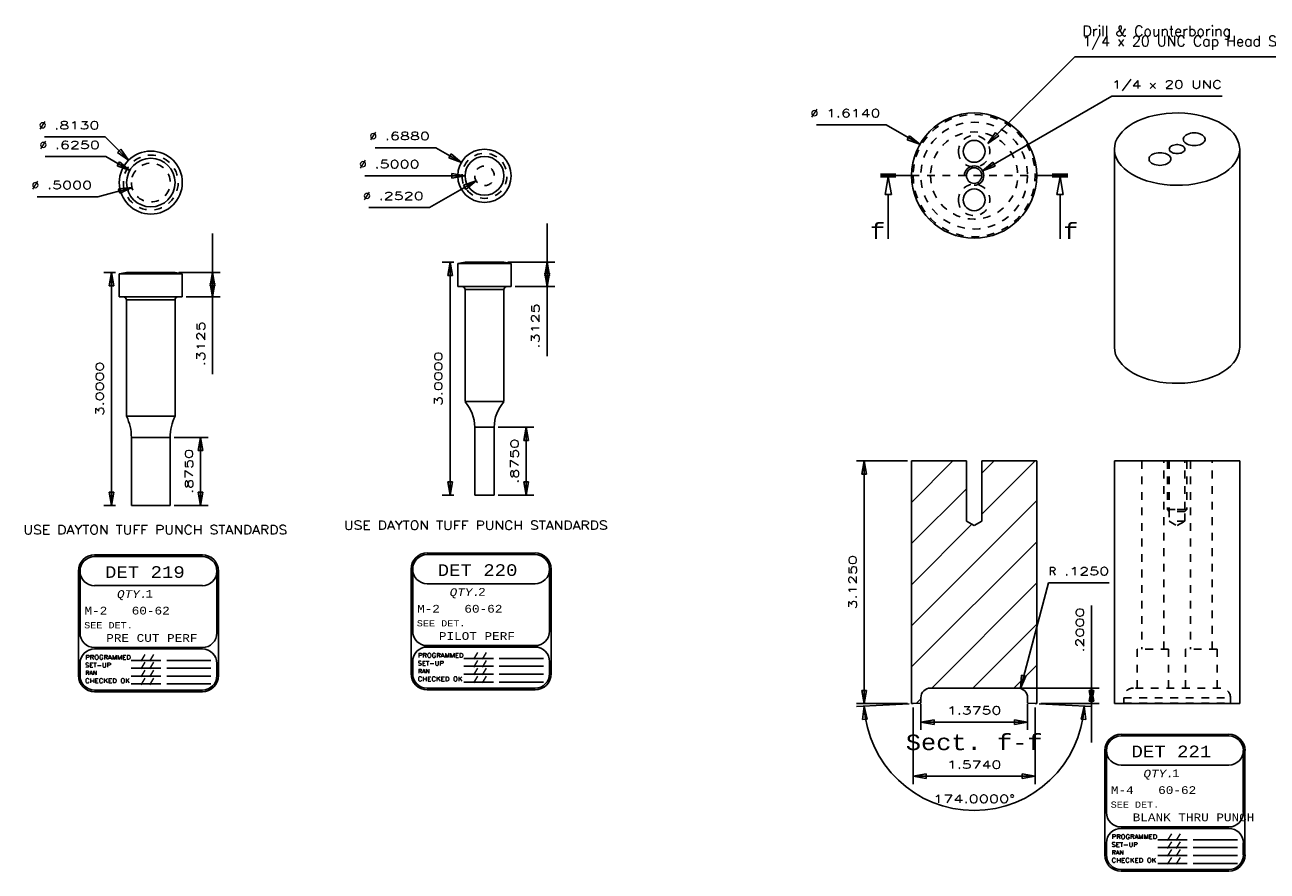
# Model space of a CAD drawing. Header units: inches. Extents: x 3 to 351, y 4 to 271.
# Tile 103 of 256: x 140 to 156, y 118 to 129. Entities that reach past the tile are written whole.
import ezdxf
from ezdxf.enums import TextEntityAlignment as Align

# ---------------------------------------------------------------- set-up
doc = ezdxf.new("R2010")
doc.units = ezdxf.units.IN
doc.header["$LTSCALE"] = 0.5
doc.header["$MEASUREMENT"] = 0
doc.linetypes.add('DIVIDE', pattern=[0.393701, 0.19685, -0.098425, 0, -0.098425])
doc.linetypes.add('HIDDEN', pattern=[0.225, 0.15, -0.075])
for name, color, linetype in [('DST', 7, 'Continuous'), ('MFB', 7, 'Continuous'), ('PLOTVIEW1', 7, 'Continuous'), ('STR_1', 7, 'Continuous')]:
    doc.layers.add(name, color=color, linetype=linetype)
doc.styles.add('VERO0-Simplex', font='simplex_.ttf')
doc.styles.add('VERO10-Courier New', font='couri.ttf')
doc.styles.add('VERO2-Courier New', font='cour.ttf')
doc.styles.add('VERO3-RomanS', font='romans__.ttf')

# ---------------------------------------------------------------- blocks, each defined once
blk = doc.blocks.new('ArrowheadClosed')
at = {"color": 0}
for p, q in [((0, 0), (-1, 0.176)), ((-1, 0.176), (-1, -0.176)), ((-1, -0.176), (0, 0))]:
    blk.add_line(p, q, dxfattribs=at)
blk = doc.blocks.new('ArrowheadSectionClosed')
at = {"color": 0}
for p, q in [((0, 0.02), (-1, 0.02)), ((0, 0.01), (-1, 0.01)), ((0, 0), (-1, 0)), ((0, -0.01), (-1, -0.01)), ((0, -0.02), (-1, -0.02)), ((-0.5, -0.02), (-0.7, -0.298)), ((-0.5, -0.02), (-0.3, -0.298)), ((-0.7, -0.298), (-0.3, -0.298)), ((-0.5, -0.298), (-0.5, -1))]:
    blk.add_line(p, q, dxfattribs=at)

msp = doc.modelspace()

# ---------------------------------------------------------------- linework, layer by layer
at = {"layer": 'DST', "color": 9, "linetype": 'Continuous'}
for p, q in [((154.769, 127.563), (154.834, 127.59)), ((154.834, 127.59), (154.904, 127.613)), ((154.904, 127.613), (154.977, 127.632)), ((154.977, 127.632), (155.053, 127.647)), ((155.053, 127.647), (155.131, 127.658)), ((155.131, 127.658), (155.211, 127.664)), ((155.211, 127.664), (155.291, 127.665)), ((155.291, 127.665), (155.372, 127.662)), ((155.372, 127.662), (155.451, 127.654)), ((155.451, 127.654), (155.528, 127.641)), ((155.528, 127.641), (155.603, 127.624)), ((155.603, 127.624), (155.675, 127.603)), ((155.675, 127.603), (155.742, 127.578)), ((155.742, 127.578), (155.805, 127.55)), ((154.53, 127.38), (154.564, 127.422)), ((154.564, 127.422), (154.606, 127.461)), ((154.606, 127.461), (154.655, 127.498)), ((154.655, 127.498), (154.709, 127.532)), ((154.709, 127.532), (154.769, 127.563)), ((155.47, 127.407), (155.446, 127.403)), ((155.494, 127.408), (155.47, 127.407)), ((155.519, 127.407), (155.494, 127.408)), ((155.542, 127.403), (155.519, 127.407)), ((155.805, 127.55), (155.863, 127.517)), ((155.863, 127.517), (155.915, 127.482)), ((155.915, 127.482), (155.96, 127.444)), ((155.96, 127.444), (155.999, 127.403)), ((154.47, 127.245), (154.482, 127.291)), ((154.482, 127.291), (154.502, 127.336)), ((154.502, 127.336), (154.53, 127.38)), ((155.202, 127.24), (155.216, 127.247)), ((155.216, 127.247), (155.231, 127.252)), ((155.231, 127.252), (155.247, 127.255)), ((155.247, 127.255), (155.265, 127.257)), ((155.265, 127.257), (155.282, 127.257)), ((155.282, 127.257), (155.299, 127.255)), ((155.299, 127.255), (155.316, 127.252)), ((155.316, 127.252), (155.331, 127.247)), ((155.331, 127.247), (155.344, 127.24)), ((155.356, 127.341), (155.354, 127.327)), ((155.354, 127.327), (155.356, 127.313)), ((155.362, 127.354), (155.356, 127.341)), ((155.356, 127.313), (155.362, 127.299)), ((155.373, 127.367), (155.362, 127.354)), ((155.362, 127.299), (155.373, 127.286)), ((155.387, 127.379), (155.373, 127.367)), ((155.373, 127.286), (155.387, 127.274)), ((155.404, 127.389), (155.387, 127.379)), ((155.387, 127.274), (155.404, 127.264)), ((155.424, 127.397), (155.404, 127.389)), ((155.404, 127.264), (155.424, 127.256)), ((155.446, 127.403), (155.424, 127.397)), ((155.424, 127.256), (155.446, 127.25)), ((155.446, 127.25), (155.47, 127.247)), ((155.47, 127.247), (155.494, 127.245)), ((155.494, 127.245), (155.519, 127.247)), ((155.519, 127.247), (155.542, 127.25)), ((155.565, 127.397), (155.542, 127.403)), ((155.542, 127.25), (155.565, 127.256)), ((155.585, 127.389), (155.565, 127.397)), ((155.565, 127.256), (155.585, 127.264)), ((155.602, 127.379), (155.585, 127.389)), ((155.585, 127.264), (155.594, 127.269)), ((155.594, 127.269), (155.61, 127.28)), ((155.616, 127.367), (155.602, 127.379)), ((155.61, 127.28), (155.622, 127.292)), ((155.626, 127.354), (155.616, 127.367)), ((155.622, 127.292), (155.63, 127.306)), ((155.633, 127.341), (155.626, 127.354)), ((155.63, 127.306), (155.634, 127.32)), ((155.635, 127.327), (155.633, 127.341)), ((155.634, 127.32), (155.635, 127.327)), ((155.999, 127.403), (156.03, 127.36)), ((156.03, 127.36), (156.054, 127.316)), ((156.054, 127.316), (156.071, 127.271)), ((156.071, 127.271), (156.079, 127.225)), ((154.466, 127.199), (154.47, 127.245)), ((154.466, 127.199), (154.466, 124.648)), ((154.468, 127.168), (154.466, 127.199)), ((154.477, 127.122), (154.468, 127.168)), ((154.495, 127.077), (154.477, 127.122)), ((154.92, 127.099), (154.914, 127.086)), ((154.931, 127.112), (154.92, 127.099)), ((154.945, 127.124), (154.931, 127.112)), ((154.962, 127.134), (154.945, 127.124)), ((154.982, 127.142), (154.962, 127.134)), ((155.004, 127.148), (154.982, 127.142)), ((155.028, 127.151), (155.004, 127.148)), ((155.052, 127.153), (155.028, 127.151)), ((155.077, 127.151), (155.052, 127.153)), ((155.1, 127.148), (155.077, 127.151)), ((155.123, 127.142), (155.1, 127.148)), ((155.143, 127.134), (155.123, 127.142)), ((155.16, 127.124), (155.143, 127.134)), ((155.174, 127.112), (155.16, 127.124)), ((155.173, 127.199), (155.174, 127.209)), ((155.174, 127.189), (155.173, 127.199)), ((155.174, 127.209), (155.179, 127.219)), ((155.179, 127.179), (155.174, 127.189)), ((155.185, 127.099), (155.174, 127.112)), ((155.179, 127.219), (155.186, 127.228)), ((155.186, 127.17), (155.179, 127.179)), ((155.191, 127.086), (155.185, 127.099)), ((155.186, 127.228), (155.196, 127.236)), ((155.196, 127.162), (155.186, 127.17)), ((155.196, 127.236), (155.202, 127.24)), ((155.209, 127.155), (155.196, 127.162)), ((155.223, 127.149), (155.209, 127.155)), ((155.239, 127.145), (155.223, 127.149)), ((155.256, 127.142), (155.239, 127.145)), ((155.273, 127.141), (155.256, 127.142)), ((155.291, 127.142), (155.273, 127.141)), ((155.308, 127.145), (155.291, 127.142)), ((155.324, 127.149), (155.308, 127.145)), ((155.338, 127.155), (155.324, 127.149)), ((155.35, 127.162), (155.338, 127.155)), ((155.344, 127.24), (155.356, 127.232)), ((155.36, 127.17), (155.35, 127.162)), ((155.356, 127.232), (155.364, 127.224)), ((155.368, 127.179), (155.36, 127.17)), ((155.364, 127.224), (155.37, 127.214)), ((155.372, 127.189), (155.368, 127.179)), ((155.37, 127.214), (155.373, 127.204)), ((155.374, 127.199), (155.372, 127.189)), ((155.373, 127.204), (155.374, 127.199)), ((156.064, 127.107), (156.045, 127.062)), ((156.076, 127.153), (156.064, 127.107)), ((156.08, 127.199), (156.076, 127.153)), ((156.079, 127.225), (156.08, 127.199)), ((156.08, 124.648), (156.08, 127.199)), ((154.519, 127.033), (154.495, 127.077)), ((154.552, 126.99), (154.519, 127.033)), ((154.591, 126.95), (154.552, 126.99)), ((154.638, 126.912), (154.591, 126.95)), ((154.914, 127.086), (154.912, 127.072)), ((154.912, 127.072), (154.914, 127.057)), ((154.914, 127.057), (154.92, 127.044)), ((154.92, 127.044), (154.931, 127.031)), ((154.931, 127.031), (154.945, 127.019)), ((154.945, 127.019), (154.962, 127.009)), ((154.962, 127.009), (154.982, 127.001)), ((154.982, 127.001), (155.004, 126.995)), ((155.004, 126.995), (155.028, 126.992)), ((155.028, 126.992), (155.052, 126.99)), ((155.052, 126.99), (155.077, 126.992)), ((155.077, 126.992), (155.1, 126.995)), ((155.1, 126.995), (155.123, 127.001)), ((155.123, 127.001), (155.143, 127.009)), ((155.143, 127.009), (155.152, 127.014)), ((155.152, 127.014), (155.168, 127.025)), ((155.168, 127.025), (155.18, 127.037)), ((155.18, 127.037), (155.188, 127.051)), ((155.188, 127.051), (155.192, 127.064)), ((155.193, 127.072), (155.191, 127.086)), ((155.192, 127.064), (155.193, 127.072)), ((155.941, 126.937), (155.892, 126.9)), ((155.982, 126.977), (155.941, 126.937)), ((156.017, 127.018), (155.982, 126.977)), ((156.045, 127.062), (156.017, 127.018)), ((154.69, 126.877), (154.638, 126.912)), ((154.748, 126.845), (154.69, 126.877)), ((154.812, 126.817), (154.748, 126.845)), ((154.88, 126.792), (154.812, 126.817)), ((154.952, 126.772), (154.88, 126.792)), ((155.027, 126.755), (154.952, 126.772)), ((155.578, 126.768), (155.502, 126.752)), ((155.651, 126.787), (155.578, 126.768)), ((155.72, 126.811), (155.651, 126.787)), ((155.784, 126.839), (155.72, 126.811)), ((155.844, 126.87), (155.784, 126.839)), ((155.892, 126.9), (155.844, 126.87)), ((155.105, 126.743), (155.027, 126.755)), ((155.184, 126.736), (155.105, 126.743)), ((155.264, 126.733), (155.184, 126.736)), ((155.345, 126.735), (155.264, 126.733)), ((155.424, 126.741), (155.345, 126.735)), ((155.502, 126.752), (155.424, 126.741)), ((146.1, 125.741), (146.006, 125.725)), ((146.694, 125.725), (146.006, 125.725)), ((146.006, 125.725), (146.006, 125.429)), ((146.6, 125.741), (146.1, 125.741)), ((146.694, 125.725), (146.6, 125.741)), ((146.694, 125.429), (146.694, 125.725)), ((141.738, 125.61), (141.644, 125.593)), ((142.457, 125.593), (141.644, 125.593)), ((141.644, 125.593), (141.644, 125.297)), ((142.363, 125.61), (141.738, 125.61)), ((142.457, 125.593), (142.363, 125.61)), ((142.457, 125.297), (142.457, 125.593)), ((146.694, 125.429), (146.006, 125.429)), ((146.1, 125.389), (146.1, 123.946)), ((146.6, 123.946), (146.6, 125.389)), ((142.457, 125.297), (141.644, 125.297)), ((141.738, 125.257), (141.738, 123.757)), ((142.363, 123.757), (142.363, 125.257)), ((154.466, 124.648), (154.47, 124.601)), ((154.47, 124.601), (154.482, 124.555)), ((154.482, 124.555), (154.502, 124.51)), ((156.03, 124.486), (156.054, 124.531)), ((156.054, 124.531), (156.071, 124.576)), ((156.071, 124.576), (156.079, 124.622)), ((156.079, 124.622), (156.08, 124.648)), ((154.502, 124.51), (154.53, 124.467)), ((154.53, 124.467), (154.564, 124.425)), ((154.564, 124.425), (154.606, 124.385)), ((154.606, 124.385), (154.655, 124.348)), ((155.915, 124.365), (155.96, 124.403)), ((155.96, 124.403), (155.999, 124.444)), ((155.999, 124.444), (156.03, 124.486)), ((154.655, 124.348), (154.709, 124.314)), ((154.709, 124.314), (154.769, 124.284)), ((154.769, 124.284), (154.834, 124.257)), ((154.834, 124.257), (154.904, 124.233)), ((154.904, 124.233), (154.977, 124.214)), ((154.977, 124.214), (155.053, 124.199)), ((155.451, 124.193), (155.528, 124.205)), ((155.528, 124.205), (155.603, 124.222)), ((155.603, 124.222), (155.675, 124.243)), ((155.675, 124.243), (155.742, 124.268)), ((155.742, 124.268), (155.805, 124.297)), ((155.805, 124.297), (155.863, 124.329)), ((155.863, 124.329), (155.915, 124.365)), ((155.053, 124.199), (155.131, 124.189)), ((155.131, 124.189), (155.211, 124.183)), ((155.211, 124.183), (155.291, 124.182)), ((155.291, 124.182), (155.372, 124.185)), ((155.372, 124.185), (155.451, 124.193)), ((146.6, 123.946), (146.1, 123.946)), ((142.363, 123.757), (141.738, 123.757)), ((146.224, 123.616), (146.224, 122.741)), ((146.476, 122.741), (146.476, 123.616)), ((141.801, 123.485), (141.801, 122.61)), ((142.301, 122.61), (142.301, 123.485)), ((156.08, 123.182), (154.466, 123.182)), ((154.466, 123.182), (154.466, 120.057)), ((156.08, 120.057), (156.08, 123.182)), ((142.301, 122.61), (141.801, 122.61)), ((146.476, 122.741), (146.224, 122.741)), ((154.466, 120.057), (156.08, 120.057))]:
    msp.add_line(p, q, dxfattribs=at)
at = {"layer": 'DST', "color": 100, "linetype": 'DIVIDE'}
msp.add_line((151.852, 126.858), (153.466, 126.858), dxfattribs=at)
at = {"layer": 'DST', "color": 56, "linetype": 'Continuous'}
for p, q in [((145.956, 125.741), (145.806, 125.741)), ((145.906, 122.741), (145.906, 125.741)), ((141.594, 125.61), (141.444, 125.61)), ((141.544, 122.61), (141.544, 125.61)), ((141.594, 122.61), (141.444, 122.61)), ((145.956, 122.741), (145.806, 122.741))]:
    msp.add_line(p, q, dxfattribs=at)
at = {"layer": 'DST', "color": 96, "linetype": 'Continuous'}
for p, q in [((146.6, 125.389), (146.1, 125.389)), ((142.363, 125.257), (141.738, 125.257)), ((146.476, 123.616), (146.224, 123.616)), ((142.301, 123.485), (141.801, 123.485))]:
    msp.add_line(p, q, dxfattribs=at)
at = {"layer": 'DST', "color": 254, "linetype": 'HIDDEN'}
for p, q in [((154.82, 123.182), (154.82, 120.757)), ((155.101, 120.757), (155.101, 123.182)), ((155.148, 123.182), (155.148, 122.557)), ((155.173, 123.182), (155.173, 122.557)), ((155.374, 122.557), (155.374, 123.182)), ((155.398, 123.182), (155.398, 122.557)), ((155.445, 123.182), (155.445, 120.757)), ((155.726, 120.757), (155.726, 123.182)), ((155.148, 122.557), (155.398, 122.557)), ((155.173, 122.532), (155.148, 122.557)), ((155.374, 122.557), (155.173, 122.557)), ((155.173, 122.557), (155.173, 122.407)), ((155.374, 122.532), (155.173, 122.532)), ((155.374, 122.407), (155.374, 122.557)), ((155.374, 122.532), (155.398, 122.557)), ((155.374, 122.407), (155.173, 122.407)), ((155.173, 122.407), (155.273, 122.349)), ((155.273, 122.349), (155.374, 122.407)), ((155.164, 120.757), (154.758, 120.757)), ((154.758, 120.757), (154.758, 120.257)), ((155.164, 120.257), (155.164, 120.757)), ((155.789, 120.757), (155.383, 120.757)), ((155.383, 120.757), (155.383, 120.257)), ((155.789, 120.257), (155.789, 120.757)), ((155.836, 120.257), (154.711, 120.257)), ((154.586, 120.062), (154.486, 120.057)), ((154.586, 120.132), (155.961, 120.132)), ((154.586, 120.132), (154.586, 120.062)), ((154.586, 120.062), (155.961, 120.062)), ((155.961, 120.062), (155.961, 120.132)), ((156.06, 120.057), (155.961, 120.062))]:
    msp.add_line(p, q, dxfattribs=at)
at = {"layer": 'DST', "color": 9, "linetype": 'Continuous', "extrusion": (0, 0, -1)}
for centre, radius in [((-152.659, 126.858), 0.807), ((-142.051, 126.768), 0.406), ((-146.35, 126.855), 0.344), ((-146.35, 126.855), 0.25), ((-142.051, 126.768), 0.313), ((-152.659, 126.858), 0.1)]:
    msp.add_circle(centre, radius, dxfattribs=at)
at = {"layer": 'DST', "color": 254, "linetype": 'HIDDEN', "extrusion": (0, 0, -1)}
for centre, radius in [((-152.659, 126.858), 0.787), ((-152.659, 126.858), 0.562), ((-152.659, 127.17), 0.203), ((-142.051, 126.768), 0.353), ((-146.35, 126.855), 0.29), ((-142.051, 126.768), 0.25), ((-146.35, 126.855), 0.126), ((-152.659, 126.545), 0.203)]:
    msp.add_circle(centre, radius, dxfattribs=at)
at = {"layer": 'DST', "color": 254, "linetype": 'HIDDEN'}
msp.add_circle((152.659, 126.858), 0.688, dxfattribs=at)
at = {"layer": 'DST', "color": 9, "linetype": 'Continuous'}
for centre in [(152.659, 127.17), (152.659, 126.545)]:
    msp.add_circle(centre, 0.141, dxfattribs=at)
at = {"layer": 'DST', "color": 2, "linetype": 'Continuous'}
msp.add_arc((152.659, 126.858), 0.125, 270, 180, dxfattribs=at)
at = {"layer": 'DST', "color": 9, "linetype": 'Continuous', "extrusion": (0, 0, -1)}
for centre, radius, start, end in [((-146.06, 125.389), 0.04, 90, 180), ((-146.64, 125.389), 0.04, 0, 90), ((-141.698, 125.257), 0.04, 90, 180), ((-142.403, 125.257), 0.04, 0, 90), ((-145.724, 123.616), 0.5, 138.7639, 180), ((-146.976, 123.616), 0.5, 0, 41.2361), ((-141.176, 123.485), 0.625, 154.1581, 180), ((-142.926, 123.485), 0.625, 0, 25.8419)]:
    msp.add_arc(centre, radius, start, end, dxfattribs=at)
at = {"layer": 'DST', "color": 254, "linetype": 'HIDDEN'}
for centre, start, end in [((154.711, 120.132), 90, 180), ((155.836, 120.132), 0, 90)]:
    msp.add_arc(centre, 0.125, start, end, dxfattribs=at)
at = {"layer": 'MFB', "color": 56, "linetype": 'Continuous'}
for p, q in [((152.837, 127.27), (153.955, 128.388)), ((153.955, 128.388), (157.755, 128.388)), ((152.768, 126.92), (154.433, 127.882)), ((154.433, 127.882), (155.853, 127.882)), ((151.527, 127.512), (150.627, 127.512)), ((151.527, 127.512), (151.96, 127.261)), ((141.463, 127.356), (140.683, 127.356)), ((141.463, 127.356), (141.764, 127.055)), ((141.471, 127.103), (140.691, 127.103)), ((141.471, 127.103), (141.78, 126.924)), ((145.722, 127.217), (144.942, 127.217)), ((145.722, 127.217), (146.052, 127.027)), ((145.589, 126.855), (144.809, 126.855)), ((145.589, 126.855), (146.1, 126.855)), ((145.642, 126.446), (146.241, 126.792)), ((141.369, 126.585), (141.809, 126.703)), ((141.369, 126.585), (140.589, 126.585)), ((145.642, 126.446), (144.862, 126.446)), ((147.156, 125.741), (147.156, 126.241)), ((142.846, 125.61), (142.846, 126.11)), ((146.65, 125.741), (147.256, 125.741)), ((147.156, 125.429), (147.156, 125.741)), ((142.413, 125.61), (142.946, 125.61)), ((142.846, 125.297), (142.846, 125.61)), ((146.744, 125.429), (147.256, 125.429)), ((147.156, 124.531), (147.156, 125.429)), ((142.507, 125.297), (142.946, 125.297)), ((142.846, 124.301), (142.846, 125.297)), ((146.526, 123.616), (146.987, 123.616)), ((146.887, 122.741), (146.887, 123.616)), ((142.351, 123.485), (142.792, 123.485)), ((142.692, 122.61), (142.692, 123.485)), ((151.802, 123.182), (151.143, 123.182)), ((151.243, 120.057), (151.243, 123.182)), ((142.351, 122.61), (142.792, 122.61)), ((146.526, 122.741), (146.987, 122.741)), ((153.254, 120.252), (153.619, 121.612)), ((153.619, 121.612), (154.399, 121.612)), ((154.171, 120.257), (154.171, 121.319)), ((153.272, 120.257), (154.271, 120.257)), ((154.171, 120.057), (154.171, 120.257)), ((151.802, 120.057), (151.143, 120.057)), ((151.972, 120.047), (151.972, 119.718)), ((153.347, 120.047), (153.347, 119.718)), ((153.516, 120.057), (154.271, 120.057)), ((154.171, 120.057), (154.171, 119.557)), ((151.872, 120.007), (151.872, 119.02)), ((153.446, 120.007), (153.446, 119.02)), ((151.972, 119.818), (153.347, 119.818)), ((151.872, 119.12), (153.446, 119.12))]:
    msp.add_line(p, q, dxfattribs=at)
at = {"layer": 'MFB', "color": 9, "linetype": 'Continuous'}
for p, q in [((152.385, 123.182), (151.852, 122.649)), ((151.855, 123.182), (151.852, 123.179)), ((151.852, 120.057), (151.852, 123.182)), ((151.852, 123.182), (152.559, 123.182)), ((152.559, 122.557), (152.559, 123.182)), ((153.446, 123.182), (152.76, 122.496)), ((152.915, 123.182), (152.76, 123.026)), ((152.76, 123.182), (152.76, 122.557)), ((152.76, 123.182), (153.466, 123.182)), ((153.466, 123.182), (153.466, 120.057)), ((152.559, 122.825), (151.852, 122.119)), ((153.466, 122.672), (151.852, 121.058)), ((152.559, 122.407), (152.559, 122.557)), ((152.76, 122.557), (152.76, 122.407)), ((152.63, 122.366), (151.852, 121.588)), ((152.659, 122.349), (152.559, 122.407)), ((152.76, 122.407), (152.659, 122.349)), ((153.466, 122.142), (151.852, 120.528)), ((153.466, 121.611), (152.112, 120.257)), ((153.466, 121.081), (152.642, 120.257)), ((153.466, 120.551), (153.172, 120.257)), ((153.222, 120.257), (152.097, 120.257)), ((151.872, 120.057), (151.852, 120.057)), ((151.872, 120.057), (151.972, 120.062)), ((151.972, 120.117), (151.914, 120.059)), ((151.972, 120.132), (151.972, 120.062)), ((153.347, 120.062), (153.347, 120.132)), ((153.347, 120.062), (153.446, 120.057)), ((153.466, 120.057), (153.446, 120.057))]:
    msp.add_line(p, q, dxfattribs=at)
at = {"layer": 'MFB', "color": 9, "linetype": 'Continuous', "extrusion": (0, 0, -1)}
for centre, start, end in [((-152.097, 120.132), 0, 90), ((-153.222, 120.132), 90, 180)]:
    msp.add_arc(centre, 0.125, start, end, dxfattribs=at)
at = {"layer": 'PLOTVIEW1', "color": 7, "linetype": 'Continuous'}
for p, q in [((142.715, 121.972), (141.327, 121.972)), ((147.001, 121.996), (145.613, 121.996)), ((147.001, 121.975), (145.613, 121.975)), ((142.715, 121.951), (141.327, 121.951)), ((141.119, 121.763), (141.119, 120.418)), ((141.14, 121.763), (141.14, 120.966)), ((142.902, 120.966), (142.902, 121.763)), ((142.923, 120.418), (142.923, 121.763)), ((145.405, 121.788), (145.405, 120.442)), ((145.426, 121.788), (145.426, 120.991)), ((147.188, 120.991), (147.188, 121.788)), ((147.209, 120.442), (147.209, 121.788)), ((141.327, 121.576), (142.715, 121.576)), ((145.613, 121.6), (147.001, 121.6)), ((141.327, 120.779), (142.715, 120.779)), ((142.715, 120.76), (141.327, 120.76)), ((145.613, 120.803), (147.001, 120.803)), ((147.001, 120.785), (145.613, 120.785)), ((141.14, 120.573), (141.14, 120.418)), ((141.799, 120.613), (142.18, 120.613)), ((142.256, 120.613), (142.826, 120.613)), ((142.902, 120.418), (142.902, 120.573)), ((145.426, 120.597), (145.426, 120.442)), ((146.085, 120.638), (146.466, 120.638)), ((146.085, 120.537), (146.466, 120.537)), ((146.541, 120.638), (147.112, 120.638)), ((146.541, 120.537), (147.112, 120.537)), ((147.188, 120.442), (147.188, 120.597)), ((141.799, 120.512), (142.18, 120.512)), ((141.799, 120.411), (142.18, 120.411)), ((142.256, 120.512), (142.826, 120.512)), ((142.256, 120.411), (142.826, 120.411)), ((146.085, 120.436), (146.466, 120.436)), ((146.541, 120.436), (147.112, 120.436)), ((141.327, 120.23), (142.715, 120.23)), ((141.327, 120.209), (142.715, 120.209)), ((141.799, 120.31), (142.18, 120.31)), ((142.256, 120.31), (142.826, 120.31)), ((145.613, 120.255), (147.001, 120.255)), ((145.613, 120.234), (147.001, 120.234)), ((146.085, 120.334), (146.466, 120.334)), ((146.541, 120.334), (147.112, 120.334)), ((155.94, 119.66), (154.552, 119.66)), ((155.94, 119.639), (154.552, 119.639)), ((154.344, 119.452), (154.344, 118.107)), ((154.365, 119.452), (154.365, 118.655)), ((156.127, 118.655), (156.127, 119.452)), ((156.148, 118.107), (156.148, 119.452)), ((154.552, 119.264), (155.94, 119.264)), ((154.552, 118.467), (155.94, 118.467)), ((155.94, 118.449), (154.552, 118.449)), ((155.024, 118.302), (155.405, 118.302)), ((155.481, 118.302), (156.052, 118.302)), ((154.365, 118.261), (154.365, 118.107)), ((155.024, 118.201), (155.405, 118.201)), ((155.481, 118.201), (156.052, 118.201)), ((156.127, 118.107), (156.127, 118.261)), ((155.024, 118.1), (155.405, 118.1)), ((155.024, 117.998), (155.405, 117.998)), ((155.481, 118.1), (156.052, 118.1)), ((155.481, 117.998), (156.052, 117.998)), ((154.552, 117.919), (155.94, 117.919)), ((154.552, 117.898), (155.94, 117.898))]:
    msp.add_line(p, q, dxfattribs=at)
for centre, radius, start, end in [((141.327, 121.763), 0.209, 90, 180), ((142.715, 121.763), 0.209, 0, 90), ((145.613, 121.788), 0.209, 90, 180), ((145.613, 121.788), 0.188, 90, 180), ((145.613, 121.788), 0.188, 90, 270), ((147.001, 121.788), 0.209, 0, 90), ((147.001, 121.788), 0.188, 0, 90), ((147.001, 121.788), 0.188, 270, 90), ((141.327, 121.763), 0.188, 90, 180), ((141.327, 121.763), 0.188, 90, 270), ((142.715, 121.763), 0.188, 0, 90), ((142.715, 121.763), 0.188, 270, 90), ((141.327, 120.966), 0.188, 180, 270), ((142.715, 120.966), 0.188, 270, 0), ((145.613, 120.991), 0.188, 180, 270), ((147.001, 120.991), 0.188, 270, 0), ((141.327, 120.573), 0.188, 90, 180), ((142.715, 120.573), 0.188, 0, 90), ((145.613, 120.597), 0.188, 90, 180), ((147.001, 120.597), 0.188, 0, 90), ((141.327, 120.418), 0.209, 180, 270), ((141.327, 120.418), 0.188, 180, 270), ((142.715, 120.418), 0.188, 270, 0), ((142.715, 120.418), 0.209, 270, 0), ((145.613, 120.442), 0.209, 180, 270), ((145.613, 120.442), 0.188, 180, 270), ((147.001, 120.442), 0.188, 270, 0), ((147.001, 120.442), 0.209, 270, 0), ((154.552, 119.452), 0.209, 90, 180), ((154.552, 119.452), 0.188, 90, 180), ((154.552, 119.452), 0.188, 90, 270), ((155.94, 119.452), 0.209, 0, 90), ((155.94, 119.452), 0.188, 0, 90), ((155.94, 119.452), 0.188, 270, 90), ((154.552, 118.655), 0.188, 180, 270), ((155.94, 118.655), 0.188, 270, 0), ((154.552, 118.261), 0.188, 90, 180), ((155.94, 118.261), 0.188, 0, 90), ((154.552, 118.107), 0.209, 180, 270), ((154.552, 118.107), 0.188, 180, 270), ((155.94, 118.107), 0.188, 270, 0), ((155.94, 118.107), 0.209, 270, 0)]:
    msp.add_arc(centre, radius, start, end, dxfattribs=at)
at = {"layer": 'STR_1', "color": 100, "linetype": 'Continuous'}
for p, q in [((151.452, 126.858), (151.852, 126.858)), ((153.466, 126.858), (153.866, 126.858))]:
    msp.add_line(p, q, dxfattribs=at)
at = {"layer": 'STR_1', "color": 56, "linetype": 'Continuous'}
for p, q in [((151.822, 120.054), (151.143, 120.018)), ((153.496, 120.054), (154.176, 120.018))]:
    msp.add_line(p, q, dxfattribs=at)
msp.add_arc((152.659, 120.098), 1.419, 183, 357, dxfattribs=at)

# ---------------------------------------------------------------- block references
at = {"layer": 'DST', "color": 56, "linetype": 'Continuous', "xscale": 0.170138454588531, "yscale": 0.170138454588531, "zscale": 0.170138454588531, "rotation": 90}
for p in [(145.906, 125.741), (141.544, 125.61)]:
    msp.add_blockref('ArrowheadClosed', p, dxfattribs=at)
at = {"layer": 'DST', "color": 56, "linetype": 'Continuous', "extrusion": (0, 0, -1), "xscale": 0.170138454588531, "yscale": 0.170138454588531, "zscale": 0.170138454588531, "rotation": 270}
for p in [(-141.544, 122.61), (-145.906, 122.741)]:
    msp.add_blockref('ArrowheadClosed', p, dxfattribs=at)
at = {"layer": 'MFB', "color": 56, "linetype": 'Continuous', "extrusion": (0, 0, -1), "xscale": 0.170138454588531, "yscale": 0.170138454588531, "zscale": 0.170138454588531}
for p, rotation in [((-152.837, 127.27), 315), ((-152.768, 126.92), 330.0000000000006), ((-147.156, 125.429), 270), ((-142.846, 125.297), 270), ((-142.692, 122.61), 270), ((-146.887, 122.741), 270), ((-153.254, 120.252), 284.9999999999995), ((-151.243, 120.057), 270), ((-154.171, 120.057), 270)]:
    msp.add_blockref('ArrowheadClosed', p, dxfattribs=dict(at, rotation=rotation))
at = {"layer": 'MFB', "color": 56, "linetype": 'Continuous'}
for p, xscale, yscale, zscale, rotation in [((151.96, 127.261), 0.170138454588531, 0.170138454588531, 0.170138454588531, 330.0000000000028), ((141.764, 127.055), 0.1701384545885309, 0.1701384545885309, 0.1701384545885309, 314.9999999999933), ((146.052, 127.027), 0.170138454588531, 0.170138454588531, 0.170138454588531, 330.0000000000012), ((141.78, 126.924), 0.170138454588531, 0.170138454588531, 0.170138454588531, 330.0000000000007), ((146.241, 126.792), 0.170138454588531, 0.170138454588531, 0.170138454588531, 30.00000000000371), ((141.809, 126.703), 0.170138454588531, 0.170138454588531, 0.170138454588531, 15.0000000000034), ((147.156, 125.741), 0.170138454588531, 0.170138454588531, 0.170138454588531, 90), ((142.846, 125.61), 0.170138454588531, 0.170138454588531, 0.170138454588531, 90), ((146.887, 123.616), 0.170138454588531, 0.170138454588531, 0.170138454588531, 90), ((142.692, 123.485), 0.170138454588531, 0.170138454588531, 0.170138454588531, 90), ((151.243, 123.182), 0.170138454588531, 0.170138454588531, 0.170138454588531, 90), ((154.171, 120.257), 0.170138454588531, 0.170138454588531, 0.170138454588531, 90)]:
    msp.add_blockref('ArrowheadClosed', p, dxfattribs=dict(at, xscale=xscale, yscale=yscale, zscale=zscale, rotation=rotation))
at = {"layer": 'MFB', "color": 56, "linetype": 'Continuous', "xscale": 0.170138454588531, "yscale": 0.170138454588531, "zscale": 0.170138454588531}
for p in [(146.1, 126.855), (153.347, 119.818), (153.446, 119.12)]:
    msp.add_blockref('ArrowheadClosed', p, dxfattribs=at)
at = {"layer": 'MFB', "color": 56, "linetype": 'Continuous', "extrusion": (0, 0, -1), "xscale": 0.170138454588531, "yscale": 0.170138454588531, "zscale": 0.170138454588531}
for p in [(-151.972, 119.818), (-151.872, 119.12)]:
    msp.add_blockref('ArrowheadClosed', p, dxfattribs=at)
at = {"layer": 'STR_1', "color": 100, "linetype": 'Continuous', "extrusion": (0, 0, -1), "xscale": 0.2, "yscale": 0.8160000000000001}
msp.add_blockref('ArrowheadSectionClosed', (-151.452, 126.858), dxfattribs=at)
at = {"layer": 'STR_1', "color": 100, "linetype": 'Continuous', "xscale": 0.2, "yscale": 0.8160000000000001}
msp.add_blockref('ArrowheadSectionClosed', (153.866, 126.858), dxfattribs=at)
at = {"layer": 'STR_1', "color": 56, "linetype": 'Continuous', "extrusion": (0, 0, -1), "xscale": 0.170138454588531, "yscale": 0.170138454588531, "zscale": 0.170138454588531}
for p, rotation in [((-151.242, 120.024), 86.99999999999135), ((-154.076, 120.024), 93.00000000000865)]:
    msp.add_blockref('ArrowheadClosed', p, dxfattribs=dict(at, rotation=rotation))

# ---------------------------------------------------------------- texts
at = {"layer": 'DST', "color": 230, "linetype": 'Continuous', "style": 'VERO0-Simplex', "width": 1.358929}
for p, p2 in [((145.806, 123.891), (145.806, 124.591)), ((141.444, 123.76), (141.444, 124.46))]:
    msp.add_text('3.0000', height=0.1, rotation=90, dxfattribs=at).set_placement(p, p2, align=Align.FIT)
at = {"layer": 'MFB', "color": 7, "linetype": 'Continuous'}
for s, height, style, width, p, p2 in [('1/4 x 20 UNC', 0.1, 'VERO0-Simplex', 1.257339, (154.433, 127.982), (155.853, 127.982)), ('%%c', 0.1, 'VERO0-Simplex', 1.123247, (150.552, 127.612), (150.652, 127.612)), ('1.6140', 0.1, 'VERO0-Simplex', 1.465878, (150.752, 127.612), (151.452, 127.612)), ('%%c', 0.1, 'VERO0-Simplex', 1.123247, (140.608, 127.456), (140.708, 127.456)), ('.8130', 0.1, 'VERO0-Simplex', 1.440535, (140.808, 127.456), (141.388, 127.456)), ('%%c', 0.1, 'VERO0-Simplex', 1.123247, (144.867, 127.317), (144.967, 127.317)), ('.6880', 0.1, 'VERO0-Simplex', 1.376302, (145.067, 127.317), (145.647, 127.317)), ('%%c', 0.1, 'VERO0-Simplex', 1.123247, (140.616, 127.203), (140.716, 127.203)), ('.6250', 0.1, 'VERO0-Simplex', 1.376302, (140.816, 127.203), (141.396, 127.203)), ('%%c', 0.1, 'VERO0-Simplex', 1.123247, (144.734, 126.955), (144.834, 126.955)), ('.5000', 0.1, 'VERO0-Simplex', 1.376302, (144.934, 126.955), (145.514, 126.955)), ('%%c', 0.1, 'VERO0-Simplex', 1.123247, (140.514, 126.685), (140.614, 126.685)), ('.5000', 0.1, 'VERO0-Simplex', 1.376302, (140.714, 126.685), (141.294, 126.685)), ('%%c', 0.1, 'VERO0-Simplex', 1.123247, (144.787, 126.546), (144.887, 126.546)), ('.2520', 0.1, 'VERO0-Simplex', 1.376302, (144.987, 126.546), (145.567, 126.546)), ('R', 0.1, 'VERO0-Simplex', 1.016021, (153.619, 121.712), (153.719, 121.712)), ('.1250', 0.1, 'VERO0-Simplex', 1.440535, (153.819, 121.712), (154.399, 121.712)), ('1.3750', 0.1, 'VERO0-Simplex', 1.410379, (152.309, 119.918), (153.009, 119.918)), ('Sect. f-f', 0.2, 'VERO2-Courier New', 0.932229, (151.778, 119.457), (153.541, 119.457)), ('1.5740', 0.1, 'VERO0-Simplex', 1.410379, (152.309, 119.22), (153.009, 119.22))]:
    msp.add_text(s, height=height, dxfattribs=dict(at, style=style, width=width)).set_placement(p, p2, align=Align.FIT)
at = {"layer": 'MFB', "color": 7, "linetype": 'Continuous', "style": 'VERO0-Simplex'}
for s, width, p, p2 in [('.3125', 1.440535, (147.056, 124.631), (147.056, 125.211)), ('.3125', 1.440535, (142.746, 124.401), (142.746, 124.981)), ('.8750', 1.376302, (146.787, 122.889), (146.787, 123.469)), ('.8750', 1.376302, (142.592, 122.757), (142.592, 123.337)), ('3.1250', 1.410379, (151.143, 121.269), (151.143, 121.969)), ('.2000', 1.376302, (154.071, 120.714), (154.071, 121.294))]:
    msp.add_text(s, height=0.1, rotation=90, dxfattribs=dict(at, width=width)).set_placement(p, p2, align=Align.FIT)
at = {"layer": 'MFB', "color": 7, "linetype": 'Continuous', "insert": (154.055, 128.788), "char_height": 0.13375, "attachment_point": 1, "line_spacing_factor": 0.5875, "style": 'VERO0-Simplex'}
msp.add_mtext('Drill & Counterboring\\P1/4 x 20 UNC Cap Head Screw (2)', dxfattribs=at)
at = {"layer": 'PLOTVIEW1', "color": 7, "linetype": 'Continuous'}
for s, height, style, width, p, p2 in [('USE DAYTON TUFF PUNCH STANDARDS', 0.11284, 'VERO3-RomanS', 0.999073, (140.41, 122.24), (143.809, 122.24)), ('USE DAYTON TUFF PUNCH STANDARDS', 0.11284, 'VERO3-RomanS', 0.999073, (144.539, 122.297), (147.938, 122.297)), ('DET 219', 0.15, 'VERO2-Courier New', 0.932229, (141.461, 121.676), (142.489, 121.676)), ('DET 220', 0.15, 'VERO2-Courier New', 0.932229, (145.747, 121.701), (146.775, 121.701)), ('QTY.', 0.1, 'VERO10-Courier New', 0.932229, (141.615, 121.417), (142.007, 121.417)), ('1', 0.1, 'VERO2-Courier New', 0.932229, (141.983, 121.421), (142.08, 121.421)), ('QTY.', 0.1, 'VERO10-Courier New', 0.932229, (145.901, 121.441), (146.293, 121.441)), ('2', 0.1, 'VERO2-Courier New', 0.932229, (146.268, 121.446), (146.366, 121.446)), ('M-2', 0.1, 'VERO2-Courier New', 0.932229, (145.482, 121.228), (145.775, 121.228)), ('60-62', 0.1, 'VERO2-Courier New', 0.932229, (146.091, 121.228), (146.581, 121.228)), ('M-2', 0.1, 'VERO2-Courier New', 0.932229, (141.196, 121.204), (141.49, 121.204)), ('60-62', 0.1, 'VERO2-Courier New', 0.932229, (141.805, 121.204), (142.295, 121.204)), ('SEE DET.', 0.08, 'VERO2-Courier New', 0.932229, (141.192, 121.026), (141.819, 121.026)), ('SEE DET.', 0.08, 'VERO2-Courier New', 0.932229, (145.478, 121.051), (146.105, 121.051)), ('PRE CUT PERF', 0.1, 'VERO2-Courier New', 0.932229, (141.477, 120.852), (142.652, 120.852)), ('PILOT PERF', 0.1, 'VERO2-Courier New', 0.932229, (145.763, 120.877), (146.742, 120.877)), ('PROGRAMMED', 0.0575, 'VERO3-RomanS', 0.998853, (145.493, 120.649), (146.079, 120.649)), ('/ /', 0.0563, 'VERO3-RomanS', 0.998835, (146.202, 120.647), (146.378, 120.647)), ('SET-UP', 0.0565, 'VERO3-RomanS', 0.999446, (141.204, 120.524), (141.541, 120.524)), ('PROGRAMMED', 0.0575, 'VERO3-RomanS', 0.998853, (141.207, 120.624), (141.793, 120.624)), ('/ /', 0.0563, 'VERO3-RomanS', 0.998835, (141.916, 120.623), (142.092, 120.623)), ('/ /', 0.0563, 'VERO3-RomanS', 0.998835, (141.916, 120.522), (142.092, 120.522)), ('SET-UP', 0.0565, 'VERO3-RomanS', 0.999446, (145.49, 120.548), (145.827, 120.548)), ('/ /', 0.0563, 'VERO3-RomanS', 0.998835, (146.202, 120.546), (146.378, 120.546)), ('CHECKED OK', 0.0548, 'VERO3-RomanS', 0.99943, (141.204, 120.323), (141.781, 120.323)), ('RAN', 0.0516, 'VERO3-RomanS', 0.998942, (141.207, 120.425), (141.359, 120.425)), ('/ /', 0.0563, 'VERO3-RomanS', 0.998835, (141.916, 120.421), (142.092, 120.421)), ('/ /', 0.0563, 'VERO3-RomanS', 0.998835, (141.916, 120.319), (142.092, 120.319)), ('CHECKED OK', 0.0548, 'VERO3-RomanS', 0.99943, (145.49, 120.347), (146.067, 120.347)), ('RAN', 0.0516, 'VERO3-RomanS', 0.998942, (145.493, 120.449), (145.644, 120.449)), ('/ /', 0.0563, 'VERO3-RomanS', 0.998835, (146.202, 120.445), (146.378, 120.445)), ('/ /', 0.0563, 'VERO3-RomanS', 0.998835, (146.202, 120.344), (146.378, 120.344)), ('DET 221', 0.15, 'VERO2-Courier New', 0.932229, (154.686, 119.365), (155.714, 119.365)), ('QTY.', 0.1, 'VERO10-Courier New', 0.932229, (154.84, 119.105), (155.232, 119.105)), ('1', 0.1, 'VERO2-Courier New', 0.932229, (155.208, 119.11), (155.306, 119.11)), ('M-4', 0.1, 'VERO2-Courier New', 0.932229, (154.421, 118.892), (154.715, 118.892)), ('60-62', 0.1, 'VERO2-Courier New', 0.932229, (155.03, 118.892), (155.52, 118.892)), ('SEE DET.', 0.08, 'VERO2-Courier New', 0.932229, (154.418, 118.715), (155.044, 118.715)), ('BLANK THRU PUNCH', 0.1, 'VERO2-Courier New', 0.932229, (154.702, 118.541), (156.269, 118.541)), ('PROGRAMMED', 0.0575, 'VERO3-RomanS', 0.998853, (154.432, 118.313), (155.018, 118.313)), ('/ /', 0.0563, 'VERO3-RomanS', 0.998835, (155.141, 118.312), (155.317, 118.312)), ('SET-UP', 0.0565, 'VERO3-RomanS', 0.999446, (154.429, 118.212), (154.766, 118.212)), ('RAN', 0.0516, 'VERO3-RomanS', 0.998942, (154.432, 118.113), (154.584, 118.113)), ('/ /', 0.0563, 'VERO3-RomanS', 0.998835, (155.141, 118.21), (155.317, 118.21)), ('/ /', 0.0563, 'VERO3-RomanS', 0.998835, (155.141, 118.109), (155.317, 118.109)), ('CHECKED OK', 0.0548, 'VERO3-RomanS', 0.99943, (154.429, 118.011), (155.006, 118.011)), ('/ /', 0.0563, 'VERO3-RomanS', 0.998835, (155.141, 118.008), (155.317, 118.008))]:
    msp.add_text(s, height=height, dxfattribs=dict(at, style=style, width=width)).set_placement(p, p2, align=Align.FIT)
at = {"layer": 'STR_1', "color": 7, "linetype": 'Continuous'}
for s, height, style, width, p, p2 in [('f', 0.2, 'VERO2-Courier New', 0.932229, (151.317, 126.042), (151.512, 126.042)), ('f', 0.2, 'VERO2-Courier New', 0.932229, (153.806, 126.042), (154.002, 126.042)), ('174.0000%%d', 0.1, 'VERO0-Simplex', 1.32337, (152.129, 118.779), (153.189, 118.779))]:
    msp.add_text(s, height=height, dxfattribs=dict(at, style=style, width=width)).set_placement(p, p2, align=Align.FIT)

doc.saveas('drawing.dxf')
